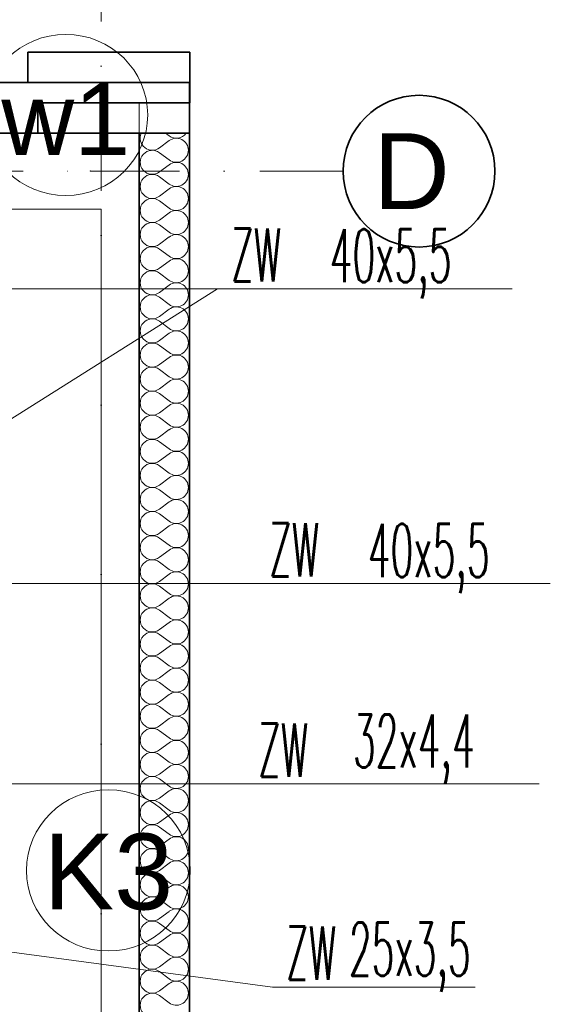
# Model space of a CAD drawing. Header units: millimetres. Extents: x -34676 to 172266, y 39940 to 476087.
# Tile 241 of 256: x 49738 to 51836, y 392596 to 396490. Entities that reach past the tile are written whole.
import ezdxf
from ezdxf.lldxf.tags import DXFTag

# ---------------------------------------------------------------- set-up
doc = ezdxf.new("R2010")
doc.units = ezdxf.units.MM
doc.header["$MEASUREMENT"] = 0
doc.linetypes.add('Kropki i Kreski', pattern=[6.702778, 3.527778, -1.763889, 0, -1.411111])
for name, color, linetype in [('#podkład', 252, 'Continuous'), ('- A - ocieplenie', 7, 'Continuous'), ('IS_Text_Pion_Wodociag', 7, 'Continuous'), ('Konstrukcja - Siatka mod', 7, 'Continuous'), ('Konstrukcja - Stropy', 7, 'Continuous'), ('Konstrukcja - Ściany zewnętrzne', 7, 'Continuous')]:
    doc.layers.add(name, color=color, linetype=linetype)
doc.layers.add('IS_Opisy_działek_Wodociag', color=7, linetype='SOLID', true_color=0x000000)
doc.styles.add('MtXpl_Arial', font='arial.ttf', dxfattribs={"height": 0.2})
doc.styles.add('ROMANS', font='romans', dxfattribs={"width": 0.6})
doc.styles.get("Standard").update_dxf_attribs({"font": 'arial.ttf'})
tags = doc.linetypes.add('SOLID', pattern=[10, 10, 0]).pattern_tags.tags
tags[6:7] = [DXFTag(74, 4), DXFTag(75, 0), DXFTag(340, '0'), DXFTag(46, 0.0), DXFTag(50, 0.0), DXFTag(44, 0.0), DXFTag(45, 0.0)]
tags[4:5] = [DXFTag(74, 4), DXFTag(75, 0), DXFTag(340, '0'), DXFTag(46, 0.0), DXFTag(50, 0.0), DXFTag(44, 0.0), DXFTag(45, 0.0)]

# ---------------------------------------------------------------- blocks, each defined once
blk = doc.blocks.new('uyd')
at = {"layer": '- A - ocieplenie', "color": 252, "linetype": 'Continuous', "lineweight": 35, "ltscale": 100}
for p, q in [((49377.6, 186290.5), (49377.6, 186410.5)), ((49377.6, 186410.5), (49417.6, 186410.5)), ((50018, 186410.5), (49417.6, 186410.5)), ((50018, 186210.5), (50018, 186410.5)), ((50017.6, 186290.5), (49097.6, 186290.5)), ((50017.6, 186090.5), (50017.6, 186290.5)), ((49417.6, 186090.5), (49417.6, 186210.5)), ((49417.6, 186210.5), (50018, 186210.5)), ((49097.6, 186090.5), (50017.6, 186090.5)), ((49817.6, 186090.5), (50017.6, 186090.5)), ((49817.6, 186090.5), (49817.6, 173310.5)), ((50017.6, 173510.5), (50017.6, 186090.5))]:
    blk.add_line(p, q, dxfattribs=at)
at = {"layer": '- A - ocieplenie', "color": 252, "linetype": 'Continuous', "lineweight": 13, "ltscale": 100}
for p, q in [((49922.8, 186090.5), (49936.6, 186080.1)), ((49898.5, 186032.5), (49936.6, 186061.1)), ((49898.5, 186013.4), (49936.6, 185984.9)), ((49898.5, 185937.3), (49936.6, 185965.8)), ((49898.5, 185918.2), (49936.6, 185889.6)), ((49898.5, 185842), (49936.6, 185870.6)), ((49898.5, 185823), (49936.6, 185794.4)), ((49898.5, 185746.8), (49936.6, 185775.4)), ((49898.5, 185727.7), (49936.6, 185699.2)), ((49898.5, 185651.5), (49936.6, 185680.1)), ((49898.5, 185632.5), (49936.6, 185603.9)), ((49898.5, 185556.3), (49936.6, 185584.9)), ((49898.5, 185537.3), (49936.6, 185508.7)), ((49898.5, 185461.1), (49936.6, 185489.6)), ((49898.5, 185442), (49936.6, 185413.4)), ((49898.5, 185365.8), (49936.6, 185394.4)), ((49898.5, 185346.8), (49936.6, 185318.2)), ((49898.5, 185270.6), (49936.6, 185299.2)), ((49898.5, 185251.5), (49936.6, 185223)), ((49898.5, 185175.4), (49936.6, 185203.9)), ((49898.5, 185156.3), (49936.6, 185127.7)), ((49898.5, 185080.1), (49936.6, 185108.7)), ((49898.5, 185061.1), (49936.6, 185032.5)), ((49898.5, 184984.9), (49936.6, 185013.4)), ((49898.5, 184965.8), (49936.6, 184937.3)), ((49898.5, 184889.6), (49936.6, 184918.2)), ((49898.5, 184870.6), (49936.6, 184842)), ((49898.5, 184794.4), (49936.6, 184823)), ((49898.5, 184775.4), (49936.6, 184746.8)), ((49898.5, 184699.2), (49936.6, 184727.7)), ((49898.5, 184680.1), (49936.6, 184651.5)), ((49898.5, 184603.9), (49936.6, 184632.5)), ((49898.5, 184584.9), (49936.6, 184556.3)), ((49898.5, 184508.7), (49936.6, 184537.3)), ((49898.5, 184489.6), (49936.6, 184461.1)), ((49898.5, 184413.4), (49936.6, 184442)), ((49898.5, 184394.4), (49936.6, 184365.8)), ((49898.5, 184318.2), (49936.6, 184346.8)), ((49898.5, 184299.2), (49936.6, 184270.6)), ((49898.5, 184223), (49936.6, 184251.5)), ((49898.5, 184203.9), (49936.6, 184175.4)), ((49898.5, 184127.7), (49936.6, 184156.3)), ((49898.5, 184108.7), (49936.6, 184080.1)), ((49898.5, 184032.5), (49936.6, 184061.1)), ((49898.5, 184013.4), (49936.6, 183984.9)), ((49898.5, 183937.3), (49936.6, 183965.8)), ((49898.5, 183918.2), (49936.6, 183889.6)), ((49898.5, 183842), (49936.6, 183870.6)), ((49898.5, 183823), (49936.6, 183794.4)), ((49898.5, 183746.8), (49936.6, 183775.4)), ((49898.5, 183727.7), (49936.6, 183699.2)), ((49898.5, 183651.5), (49936.6, 183680.1)), ((49898.5, 183632.5), (49936.6, 183603.9)), ((49898.5, 183556.3), (49936.6, 183584.9)), ((49898.5, 183537.3), (49936.6, 183508.7)), ((49898.5, 183461.1), (49936.6, 183489.6)), ((49898.5, 183442), (49936.6, 183413.4)), ((49898.5, 183365.8), (49936.6, 183394.4)), ((49898.5, 183346.8), (49936.6, 183318.2)), ((49898.5, 183270.6), (49936.6, 183299.2)), ((49898.5, 183251.5), (49936.6, 183223)), ((49898.5, 183175.4), (49936.6, 183203.9)), ((49898.5, 183156.3), (49936.6, 183127.7)), ((49898.5, 183080.1), (49936.6, 183108.7)), ((49898.5, 183061.1), (49936.6, 183032.5)), ((49898.5, 182984.9), (49936.6, 183013.4)), ((49898.5, 182965.8), (49936.6, 182937.3)), ((49898.5, 182889.6), (49936.6, 182918.2)), ((49898.5, 182870.6), (49936.6, 182842)), ((49898.5, 182794.4), (49936.6, 182823)), ((49898.5, 182775.4), (49936.6, 182746.8)), ((49898.5, 182699.2), (49936.6, 182727.7)), ((49898.5, 182680.1), (49936.6, 182651.5))]:
    blk.add_line(p, q, dxfattribs=at)
for centre, start, end in [((49869.9, 186070.6), 155.3271, 306.8699), ((49965.2, 186118.2), 233.1301, 324.369), ((49965.2, 186023), 0, 126.8699), ((49869.9, 185975.4), 53.1301, 306.8699), ((49965.2, 186023), 233.1301, 0), ((49965.2, 185927.7), 0, 126.8699), ((49869.9, 185880.1), 53.1301, 306.8699), ((49965.2, 185927.7), 233.1301, 0), ((49965.2, 185832.5), 0, 126.8699), ((49869.9, 185784.9), 53.1301, 306.8699), ((49965.2, 185832.5), 233.1301, 0), ((49965.2, 185737.3), 0, 126.8699), ((49869.9, 185689.6), 53.1301, 306.8699), ((49965.2, 185737.3), 233.1301, 0), ((49965.2, 185642), 0, 126.8699), ((49869.9, 185594.4), 53.1301, 306.8699), ((49965.2, 185642), 233.1301, 0), ((49965.2, 185546.8), 0, 126.8699), ((49869.9, 185499.2), 53.1301, 306.8699), ((49965.2, 185546.8), 233.1301, 0), ((49965.2, 185451.5), 0, 126.8699), ((49869.9, 185403.9), 53.1301, 306.8699), ((49965.2, 185451.5), 233.1301, 0), ((49965.2, 185356.3), 0, 126.8699), ((49869.9, 185308.7), 53.1301, 306.8699), ((49965.2, 185356.3), 233.1301, 0), ((49965.2, 185261.1), 0, 126.8699), ((49869.9, 185213.4), 53.1301, 306.8699), ((49965.2, 185261.1), 233.1301, 0), ((49965.2, 185165.8), 0, 126.8699), ((49869.9, 185118.2), 53.1301, 306.8699), ((49965.2, 185165.8), 233.1301, 0), ((49965.2, 185070.6), 0, 126.8699), ((49869.9, 185023), 53.1301, 306.8699), ((49965.2, 185070.6), 233.1301, 0), ((49965.2, 184975.4), 0, 126.8699), ((49869.9, 184927.7), 53.1301, 306.8699), ((49965.2, 184975.4), 233.1301, 0), ((49965.2, 184880.1), 0, 126.8699), ((49869.9, 184832.5), 53.1301, 306.8699), ((49965.2, 184880.1), 233.1301, 0), ((49965.2, 184784.9), 0, 126.8699), ((49869.9, 184737.3), 53.1301, 306.8699), ((49965.2, 184784.9), 233.1301, 0), ((49965.2, 184689.6), 0, 126.8699), ((49869.9, 184642), 53.1301, 306.8699), ((49965.2, 184689.6), 233.1301, 0), ((49965.2, 184594.4), 0, 126.8699), ((49869.9, 184546.8), 53.1301, 306.8699), ((49965.2, 184594.4), 233.1301, 0), ((49965.2, 184499.2), 0, 126.8699), ((49869.9, 184451.5), 53.1301, 306.8699), ((49965.2, 184499.2), 233.1301, 0), ((49965.2, 184403.9), 0, 126.8699), ((49869.9, 184356.3), 53.1301, 306.8699), ((49965.2, 184403.9), 233.1301, 0), ((49965.2, 184308.7), 0, 126.8699), ((49869.9, 184261.1), 53.1301, 306.8699), ((49965.2, 184308.7), 233.1301, 0), ((49965.2, 184213.4), 0, 126.8699), ((49869.9, 184165.8), 53.1301, 306.8699), ((49965.2, 184213.4), 233.1301, 0), ((49965.2, 184118.2), 0, 126.8699), ((49869.9, 184070.6), 53.1301, 306.8699), ((49965.2, 184118.2), 233.1301, 0), ((49965.2, 184023), 0, 126.8699), ((49869.9, 183975.4), 53.1301, 306.8699), ((49965.2, 184023), 233.1301, 0), ((49965.2, 183927.7), 0, 126.8699), ((49869.9, 183880.1), 53.1301, 306.8699), ((49965.2, 183927.7), 233.1301, 0), ((49965.2, 183832.5), 0, 126.8699), ((49869.9, 183784.9), 53.1301, 306.8699), ((49965.2, 183832.5), 233.1301, 0), ((49965.2, 183737.3), 0, 126.8699), ((49869.9, 183689.6), 53.1301, 306.8699), ((49965.2, 183737.3), 233.1301, 0), ((49965.2, 183642), 0, 126.8699), ((49869.9, 183594.4), 53.1301, 306.8699), ((49965.2, 183642), 233.1301, 0), ((49965.2, 183546.8), 0, 126.8699), ((49869.9, 183499.2), 53.1301, 306.8699), ((49965.2, 183546.8), 233.1301, 0), ((49965.2, 183451.5), 0, 126.8699), ((49869.9, 183403.9), 53.1301, 306.8699), ((49965.2, 183451.5), 233.1301, 0), ((49965.2, 183356.3), 0, 126.8699), ((49869.9, 183308.7), 53.1301, 306.8699), ((49965.2, 183356.3), 233.1301, 0), ((49965.2, 183261.1), 0, 126.8699), ((49869.9, 183213.4), 53.1301, 306.8699), ((49965.2, 183261.1), 233.1301, 0), ((49965.2, 183165.8), 0, 126.8699), ((49869.9, 183118.2), 53.1301, 306.8699), ((49965.2, 183165.8), 233.1301, 0), ((49965.2, 183070.6), 0, 126.8699), ((49869.9, 183023), 53.1301, 306.8699), ((49965.2, 183070.6), 233.1301, 0), ((49965.2, 182975.4), 0, 126.8699), ((49869.9, 182927.7), 53.1301, 306.8699), ((49965.2, 182975.4), 233.1301, 0), ((49965.2, 182880.1), 0, 126.8699), ((49869.9, 182832.5), 53.1301, 306.8699), ((49965.2, 182880.1), 233.1301, 0), ((49965.2, 182784.9), 0, 126.8699), ((49869.9, 182737.3), 53.1301, 306.8699), ((49965.2, 182784.9), 233.1301, 0), ((49965.2, 182689.6), 0, 126.8699), ((49869.9, 182642), 53.1301, 306.8699), ((49965.2, 182689.6), 233.1301, 0)]:
    blk.add_arc(centre, 47.6, start, end, dxfattribs=at)
at = {"layer": 'Konstrukcja - Siatka mod', "color": 252, "linetype": 'Kropki i Kreski', "lineweight": 13, "ltscale": 100}
for p, q in [((49667.6, 188896.4), (49667.6, 171931.6)), ((20180, 185940.5), (49624.6, 185940.5)), ((49624.6, 185940.5), (50624.6, 185940.5))]:
    blk.add_line(p, q, dxfattribs=at)
at = {"layer": 'Konstrukcja - Siatka mod', "color": 252, "linetype": 'Continuous', "lineweight": 35, "ltscale": 100}
blk.add_circle((50924.6, 185940.5), 300, dxfattribs=at)
at = {"layer": 'Konstrukcja - Siatka mod', "color": 252, "linetype": 'Kropki i Kreski', "lineweight": 13, "ltscale": 100}
blk.add_point((49624.6, 185940.5), dxfattribs=at)
blk.add_point((49624.6, 185940.5), dxfattribs=at)
at = {"layer": 'Konstrukcja - Stropy', "color": 252, "linetype": 'Continuous', "lineweight": 13, "ltscale": 100}
for p, q in [((49667.6, 185790.5), (22627.6, 185790.5)), ((49667.6, 173310.5), (49667.6, 185790.5))]:
    blk.add_line(p, q, dxfattribs=at)
at = {"layer": 'Konstrukcja - Ściany zewnętrzne', "color": 252, "linetype": 'Continuous', "lineweight": 13, "ltscale": 100}
for p, q in [((49817.6, 186210.5), (49417.6, 186210.5)), ((49417.6, 186210.5), (49417.6, 186090.5)), ((49817.6, 186090.5), (49817.6, 186210.5))]:
    blk.add_line(p, q, dxfattribs=at)
at = {"layer": 'Konstrukcja - Ściany zewnętrzne', "color": 252, "linetype": 'Continuous', "lineweight": 35, "ltscale": 100}
for p, q in [((49417.6, 186090.5), (49317.6, 186090.5)), ((49817.6, 173010.5), (49817.6, 186090.5))]:
    blk.add_line(p, q, dxfattribs=at)
at = {"layer": 'Konstrukcja - Siatka mod', "color": 252, "linetype": 'Continuous', "lineweight": 13, "style": 'MtXpl_Arial'}
blk.add_text('D', height=300, dxfattribs=at).set_placement((50743.6, 185790.5))

msp = doc.modelspace()

# ---------------------------------------------------------------- block references
at = {"layer": '#podkład'}
msp.add_blockref('uyd', (392.7, 209950.3), dxfattribs=at)

# ---------------------------------------------------------------- next in the draw order: linework, layer by layer
at = {"layer": 'IS_Opisy_działek_Wodociag', "color": 7, "lineweight": 13, "ltscale": 10}
for p, q in [((49667.5, 395425.4), (51685.7, 395425.4)), ((50520, 395425.4), (49667.5, 394888.2)), ((49667.5, 394259.7), (51836.4, 394259.7)), ((49667.5, 393467.3), (51792.9, 393467.3)), ((49667.5, 392807.1), (50737.5, 392664.5)), ((50737.5, 392664.5), (51539.6, 392664.5))]:
    msp.add_line(p, q, dxfattribs=at)
at = {"layer": 'IS_Text_Pion_Wodociag', "color": 7, "linetype": 'SOLID', "lineweight": 18, "ltscale": 10}
for centre in [(49920.5, 396113.1), (50088.8, 393125.5)]:
    msp.add_ellipse(centre, major_axis=(324, 0), ratio=0.983333, dxfattribs=at)

# ---------------------------------------------------------------- next in the draw order: texts
at = {"layer": 'IS_Opisy_działek_Wodociag', "color": 7, "lineweight": 13, "ltscale": 10, "style": 'ROMANS', "width": 0.5}
for s, p in [('ZW', (50574.2, 395454.2)), ('40x5,5', (50964.2, 395451.2)), ('ZW', (50724.9, 394288.5)), ('40x5,5', (51114.9, 394285.6)), ('32x4,4', (51056.1, 393532.6)), ('ZW', (50681.4, 393496.1)), ('25x3,5', (51040, 392709.2)), ('ZW', (50791.3, 392693.3))]:
    msp.add_text(s, height=210, dxfattribs=at).set_placement(p)
at = {"layer": 'IS_Text_Pion_Wodociag', "color": 7, "linetype": 'SOLID', "lineweight": 18, "ltscale": 10, "attachment_point": 8}
for s, insert, char_height in [('\\fArial|b0|i0;w1', (49920.5, 395954.6), 285.12), ('K3', (50088.8, 392966.9), 300)]:
    msp.add_mtext(s, dxfattribs=dict(at, insert=insert, char_height=char_height))

doc.saveas('drawing.dxf')
